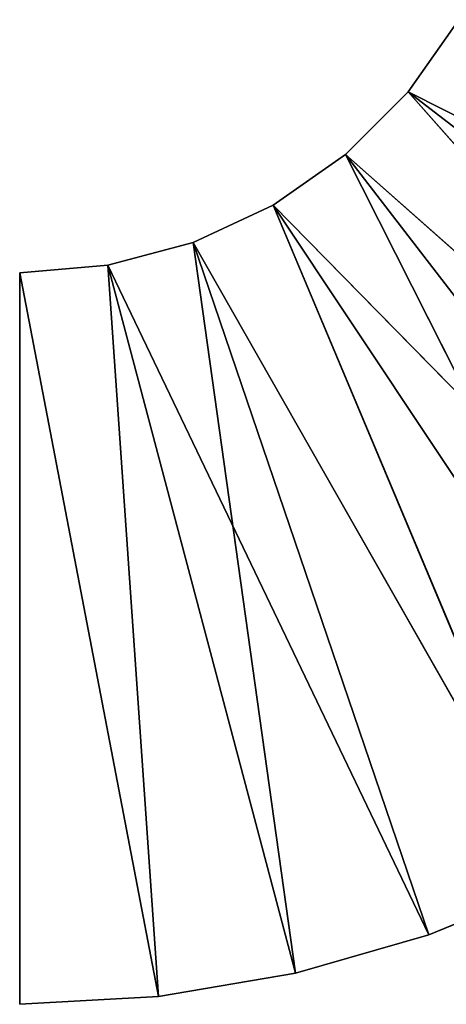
# Model space of a CAD drawing. Extents: x 0 to 63, y 0 to 113.
# Tile 3 of 5: x 28 to 37, y 47 to 69. Entities that reach past the tile are written whole.
import ezdxf

# ---------------------------------------------------------------- set-up
doc = ezdxf.new("R2010")
doc.units = 0
doc.header["$LTSCALE"] = 25.4
doc.layers.get('0').update_dxf_attribs({"color": 13, "linetype": 'CONTINUOUS'})

# ---------------------------------------------------------------- blocks, each defined once
blk = doc.blocks.new('MONO-SURFACE-I-7827-7833_S')
at = {"color": 250}
for p, q in [((57.30221557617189, 56.05186080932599, 116.2978897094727), (49.90269470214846, 41.38494491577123, 116.2978897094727)), ((57.30221557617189, 56.05186080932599, 116.2978897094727), (49.90269470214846, 41.38494491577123, 116.2978897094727)), ((59.81730270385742, 54.26731109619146, 116.2978897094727), (49.90269470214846, 41.38494491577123, 116.2978897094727)), ((59.81730270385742, 54.26731109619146, 116.2978897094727), (49.90269470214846, 41.38494491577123, 116.2978897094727)), ((59.81730270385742, 54.26731109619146, 117.2978897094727), (49.90269470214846, 41.38494491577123, 117.2978897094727)), ((59.81730270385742, 54.26731109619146, 117.2978897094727), (49.90269470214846, 41.38494491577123, 117.2978897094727)), ((62.11677169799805, 52.21238327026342, 116.2978897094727), (49.90269470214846, 41.38494491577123, 116.2978897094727)), ((62.11677169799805, 52.21238327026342, 116.2978897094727), (49.90269470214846, 41.38494491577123, 116.2978897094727)), ((62.11677169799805, 52.21238327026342, 117.2978897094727), (49.90269470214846, 41.38494491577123, 117.2978897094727)), ((62.11677169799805, 52.21238327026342, 117.2978897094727), (49.90269470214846, 41.38494491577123, 117.2978897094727)), ((62.11677169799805, 52.21238327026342, 116.2978897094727), (51.28933334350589, 39.9983062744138, 116.2978897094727)), ((62.11677169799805, 52.21238327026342, 116.2978897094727), (51.28933334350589, 39.9983062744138, 116.2978897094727)), ((51.28933334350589, 39.9983062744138, 117.2978897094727), (62.11677169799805, 52.21238327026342, 117.2978897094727)), ((51.28933334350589, 39.9983062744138, 117.2978897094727), (62.11677169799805, 52.21238327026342, 117.2978897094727)), ((64.17169952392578, 49.91291427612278, 116.2978897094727), (51.28933334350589, 39.9983062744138, 116.2978897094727)), ((64.17169952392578, 49.91291427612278, 116.2978897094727), (51.28933334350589, 39.9983062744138, 116.2978897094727)), ((64.17169952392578, 49.91291427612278, 117.2978897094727), (51.28933334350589, 39.9983062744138, 117.2978897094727)), ((64.17169952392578, 49.91291427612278, 117.2978897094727), (51.28933334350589, 39.9983062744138, 117.2978897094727)), ((64.17169952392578, 49.91291427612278, 116.2978897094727), (52.41411972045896, 38.39194488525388, 116.2978897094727)), ((64.17169952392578, 49.91291427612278, 116.2978897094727), (52.41411972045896, 38.39194488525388, 116.2978897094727)), ((65.9562530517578, 47.39782714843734, 117.2978897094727), (51.28933334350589, 39.9983062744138, 117.2978897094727)), ((65.9562530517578, 47.39782714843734, 117.2978897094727), (51.28933334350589, 39.9983062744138, 117.2978897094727)), ((65.9562530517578, 47.39782714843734, 116.2978897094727), (52.41411972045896, 38.39194488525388, 116.2978897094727)), ((65.9562530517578, 47.39782714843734, 116.2978897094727), (52.41411972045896, 38.39194488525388, 116.2978897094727)), ((65.9562530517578, 47.39782714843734, 117.2978897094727), (52.41411972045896, 38.39194488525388, 117.2978897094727)), ((65.9562530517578, 47.39782714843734, 117.2978897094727), (52.41411972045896, 38.39194488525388, 117.2978897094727)), ((52.41411972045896, 38.39194488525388, 116.2978897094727), (67.44797515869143, 44.69874954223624, 116.2978897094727)), ((52.41411972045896, 38.39194488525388, 116.2978897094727), (67.44797515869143, 44.69874954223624, 116.2978897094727)), ((67.44797515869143, 44.69874954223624, 117.2978897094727), (52.41411972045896, 38.39194488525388, 117.2978897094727)), ((67.44797515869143, 44.69874954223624, 117.2978897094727), (52.41411972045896, 38.39194488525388, 117.2978897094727)), ((67.44797515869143, 44.69874954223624, 116.2978897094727), (53.24287796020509, 36.61467361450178, 116.2978897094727)), ((67.44797515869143, 44.69874954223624, 116.2978897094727), (53.24287796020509, 36.61467361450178, 116.2978897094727)), ((67.44797515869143, 44.69874954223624, 117.2978897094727), (53.24287796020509, 36.61467361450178, 117.2978897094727)), ((67.44797515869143, 44.69874954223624, 117.2978897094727), (53.24287796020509, 36.61467361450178, 117.2978897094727)), ((68.62812805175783, 41.84962081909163, 116.2978897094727), (67.44797515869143, 44.69874954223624, 116.2978897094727)), ((67.44797515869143, 44.69874954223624, 116.2978897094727), (68.62812805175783, 41.84962081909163, 117.2978897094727)), ((67.44797515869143, 44.69874954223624, 116.2978897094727), (68.62812805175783, 41.84962081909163, 117.2978897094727)), ((67.44797515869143, 44.69874954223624, 117.2978897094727), (68.62812805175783, 41.84962081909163, 117.2978897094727)), ((68.62812805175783, 41.84962081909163, 116.2978897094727), (67.44797515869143, 44.69874954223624, 116.2978897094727)), ((67.44797515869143, 44.69874954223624, 117.2978897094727), (68.62812805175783, 41.84962081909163, 117.2978897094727)), ((49.90269470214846, 41.38494491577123, 116.2978897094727), (48.29633331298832, 42.50973129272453, 116.2978897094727)), ((48.29633331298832, 42.50973129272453, 117.2978897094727), (49.90269470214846, 41.38494491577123, 117.2978897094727)), ((49.90269470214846, 41.38494491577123, 117.2978897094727), (48.29633331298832, 42.50973129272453, 116.2978897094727)), ((49.90269470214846, 41.38494491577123, 116.2978897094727), (48.29633331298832, 42.50973129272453, 116.2978897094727)), ((49.90269470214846, 41.38494491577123, 117.2978897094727), (48.29633331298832, 42.50973129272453, 116.2978897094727)), ((48.29633331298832, 42.50973129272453, 117.2978897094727), (49.90269470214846, 41.38494491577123, 117.2978897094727)), ((68.62812805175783, 41.84962081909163, 116.2978897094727), (53.24287796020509, 36.61467361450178, 116.2978897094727)), ((68.62812805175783, 41.84962081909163, 116.2978897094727), (53.24287796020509, 36.61467361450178, 116.2978897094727)), ((68.62812805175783, 41.84962081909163, 117.2978897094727), (53.24287796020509, 36.61467361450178, 117.2978897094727)), ((68.62812805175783, 41.84962081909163, 117.2978897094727), (53.24287796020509, 36.61467361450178, 117.2978897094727)), ((68.62812805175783, 41.84962081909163, 116.2978897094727), (53.75041961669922, 34.720489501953, 116.2978897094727)), ((68.62812805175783, 41.84962081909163, 116.2978897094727), (53.75041961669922, 34.720489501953, 116.2978897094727)), ((69.48184967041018, 38.88627243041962, 116.2978897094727), (68.62812805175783, 41.84962081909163, 116.2978897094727)), ((68.62812805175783, 41.84962081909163, 116.2978897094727), (69.48184967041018, 38.88627243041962, 117.2978897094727)), ((68.62812805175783, 41.84962081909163, 116.2978897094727), (69.48184967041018, 38.88627243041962, 117.2978897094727)), ((68.62812805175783, 41.84962081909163, 116.2978897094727), (68.62812805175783, 41.84962081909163, 117.2978897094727)), ((68.62812805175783, 41.84962081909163, 117.2978897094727), (69.48184967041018, 38.88627243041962, 117.2978897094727)), ((68.62812805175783, 41.84962081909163, 116.2978897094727), (68.62812805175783, 41.84962081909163, 117.2978897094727)), ((69.48184967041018, 38.88627243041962, 116.2978897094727), (68.62812805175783, 41.84962081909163, 116.2978897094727)), ((68.62812805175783, 41.84962081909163, 117.2978897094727), (69.48184967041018, 38.88627243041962, 117.2978897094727)), ((51.28933334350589, 39.9983062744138, 116.2978897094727), (49.90269470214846, 41.38494491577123, 116.2978897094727)), ((49.90269470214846, 41.38494491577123, 117.2978897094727), (51.28933334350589, 39.9983062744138, 117.2978897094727)), ((51.28933334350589, 39.9983062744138, 117.2978897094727), (49.90269470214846, 41.38494491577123, 116.2978897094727)), ((51.28933334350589, 39.9983062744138, 116.2978897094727), (49.90269470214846, 41.38494491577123, 116.2978897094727)), ((51.28933334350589, 39.9983062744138, 117.2978897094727), (49.90269470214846, 41.38494491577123, 116.2978897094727)), ((49.90269470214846, 41.38494491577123, 117.2978897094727), (51.28933334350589, 39.9983062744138, 117.2978897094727)), ((49.90269470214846, 41.38494491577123, 117.2978897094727), (49.90269470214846, 41.38494491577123, 116.2978897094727)), ((49.90269470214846, 41.38494491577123, 117.2978897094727), (49.90269470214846, 41.38494491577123, 116.2978897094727)), ((52.41411972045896, 38.39194488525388, 116.2978897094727), (51.28933334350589, 39.9983062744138, 116.2978897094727)), ((51.28933334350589, 39.9983062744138, 117.2978897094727), (52.41411972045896, 38.39194488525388, 117.2978897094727)), ((52.41411972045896, 38.39194488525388, 117.2978897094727), (51.28933334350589, 39.9983062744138, 116.2978897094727)), ((52.41411972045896, 38.39194488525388, 116.2978897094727), (51.28933334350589, 39.9983062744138, 116.2978897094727)), ((52.41411972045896, 38.39194488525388, 117.2978897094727), (51.28933334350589, 39.9983062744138, 116.2978897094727)), ((51.28933334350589, 39.9983062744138, 117.2978897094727), (52.41411972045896, 38.39194488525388, 117.2978897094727)), ((51.28933334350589, 39.9983062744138, 117.2978897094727), (51.28933334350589, 39.9983062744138, 116.2978897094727)), ((51.28933334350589, 39.9983062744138, 117.2978897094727), (51.28933334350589, 39.9983062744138, 116.2978897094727)), ((69.48184967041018, 38.88627243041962, 117.2978897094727), (53.24287796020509, 36.61467361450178, 117.2978897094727)), ((69.48184967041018, 38.88627243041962, 117.2978897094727), (53.24287796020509, 36.61467361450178, 117.2978897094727)), ((69.48184967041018, 38.88627243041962, 116.2978897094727), (53.75041961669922, 34.720489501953, 116.2978897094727)), ((69.48184967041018, 38.88627243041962, 116.2978897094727), (53.75041961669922, 34.720489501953, 116.2978897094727)), ((69.48184967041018, 38.88627243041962, 117.2978897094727), (53.75041961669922, 34.720489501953, 117.2978897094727)), ((69.48184967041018, 38.88627243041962, 117.2978897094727), (53.75041961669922, 34.720489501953, 117.2978897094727)), ((69.99842071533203, 35.84597015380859, 116.2978897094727), (69.48184967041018, 38.88627243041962, 116.2978897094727)), ((69.48184967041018, 38.88627243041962, 116.2978897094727), (69.99842071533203, 35.84597015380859, 117.2978897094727)), ((69.48184967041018, 38.88627243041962, 116.2978897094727), (69.99842071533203, 35.84597015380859, 117.2978897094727)), ((69.48184967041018, 38.88627243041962, 116.2978897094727), (69.48184967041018, 38.88627243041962, 117.2978897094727)), ((69.48184967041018, 38.88627243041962, 117.2978897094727), (69.99842071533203, 35.84597015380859, 117.2978897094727)), ((69.48184967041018, 38.88627243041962, 116.2978897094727), (69.48184967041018, 38.88627243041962, 117.2978897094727)), ((69.99842071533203, 35.84597015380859, 116.2978897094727), (69.48184967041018, 38.88627243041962, 116.2978897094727)), ((69.48184967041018, 38.88627243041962, 117.2978897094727), (69.99842071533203, 35.84597015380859, 117.2978897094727)), ((53.24287796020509, 36.61467361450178, 116.2978897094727), (52.41411972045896, 38.39194488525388, 116.2978897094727)), ((52.41411972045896, 38.39194488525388, 117.2978897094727), (53.24287796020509, 36.61467361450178, 117.2978897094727)), ((53.24287796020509, 36.61467361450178, 117.2978897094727), (52.41411972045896, 38.39194488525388, 116.2978897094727)), ((53.24287796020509, 36.61467361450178, 116.2978897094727), (52.41411972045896, 38.39194488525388, 116.2978897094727)), ((53.24287796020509, 36.61467361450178, 117.2978897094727), (52.41411972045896, 38.39194488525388, 116.2978897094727)), ((52.41411972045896, 38.39194488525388, 117.2978897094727), (53.24287796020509, 36.61467361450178, 117.2978897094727)), ((52.41411972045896, 38.39194488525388, 117.2978897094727), (52.41411972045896, 38.39194488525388, 116.2978897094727)), ((52.41411972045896, 38.39194488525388, 117.2978897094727), (52.41411972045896, 38.39194488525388, 116.2978897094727)), ((53.75041961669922, 34.720489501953, 116.2978897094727), (53.24287796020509, 36.61467361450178, 116.2978897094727)), ((53.24287796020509, 36.61467361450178, 117.2978897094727), (53.75041961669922, 34.720489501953, 117.2978897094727)), ((53.75041961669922, 34.720489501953, 117.2978897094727), (53.24287796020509, 36.61467361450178, 116.2978897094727)), ((53.75041961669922, 34.720489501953, 116.2978897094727), (53.24287796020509, 36.61467361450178, 116.2978897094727)), ((53.75041961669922, 34.720489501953, 117.2978897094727), (53.24287796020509, 36.61467361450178, 116.2978897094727)), ((53.24287796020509, 36.61467361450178, 117.2978897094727), (53.75041961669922, 34.720489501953, 117.2978897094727)), ((53.24287796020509, 36.61467361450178, 117.2978897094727), (53.24287796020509, 36.61467361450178, 116.2978897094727)), ((53.24287796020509, 36.61467361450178, 117.2978897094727), (53.24287796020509, 36.61467361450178, 116.2978897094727)), ((69.99842071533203, 35.84597015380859, 116.2978897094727), (53.75041961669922, 34.720489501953, 116.2978897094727)), ((69.99842071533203, 35.84597015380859, 116.2978897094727), (53.75041961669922, 34.720489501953, 116.2978897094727)), ((69.99842071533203, 35.84597015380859, 117.2978897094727), (53.75041961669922, 34.720489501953, 117.2978897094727)), ((69.99842071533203, 35.84597015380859, 117.2978897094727), (53.75041961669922, 34.720489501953, 117.2978897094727)), ((69.99842071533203, 35.84597015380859, 116.2978897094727), (53.92133331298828, 32.76694488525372, 116.2978897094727)), ((69.99842071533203, 35.84597015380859, 116.2978897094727), (53.92133331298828, 32.76694488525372, 116.2978897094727)), ((69.99842071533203, 35.84597015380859, 117.2978897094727), (53.92133331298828, 32.76694488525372, 117.2978897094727)), ((69.99842071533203, 35.84597015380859, 117.2978897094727), (53.92133331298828, 32.76694488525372, 117.2978897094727)), ((70.17133331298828, 32.76694488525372, 117.2978897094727), (69.99842071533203, 35.84597015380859, 116.2978897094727)), ((69.99842071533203, 35.84597015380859, 116.2978897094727), (69.99842071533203, 35.84597015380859, 117.2978897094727)), ((69.99842071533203, 35.84597015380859, 117.2978897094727), (70.17133331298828, 32.76694488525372, 117.2978897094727)), ((69.99842071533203, 35.84597015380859, 116.2978897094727), (69.99842071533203, 35.84597015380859, 117.2978897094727)), ((70.17133331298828, 32.76694488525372, 116.2978897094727), (69.99842071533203, 35.84597015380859, 116.2978897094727)), ((70.17133331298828, 32.76694488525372, 117.2978897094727), (69.99842071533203, 35.84597015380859, 116.2978897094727)), ((70.17133331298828, 32.76694488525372, 116.2978897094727), (69.99842071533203, 35.84597015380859, 116.2978897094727)), ((69.99842071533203, 35.84597015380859, 117.2978897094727), (70.17133331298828, 32.76694488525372, 117.2978897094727)), ((53.92133331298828, 32.76694488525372, 116.2978897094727), (53.75041961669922, 34.720489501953, 116.2978897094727)), ((53.75041961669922, 34.720489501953, 117.2978897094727), (53.92133331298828, 32.76694488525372, 117.2978897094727)), ((53.92133331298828, 32.76694488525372, 117.2978897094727), (53.75041961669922, 34.720489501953, 116.2978897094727)), ((53.92133331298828, 32.76694488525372, 116.2978897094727), (53.75041961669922, 34.720489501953, 116.2978897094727)), ((53.92133331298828, 32.76694488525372, 117.2978897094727), (53.75041961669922, 34.720489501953, 116.2978897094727)), ((53.75041961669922, 34.720489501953, 117.2978897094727), (53.92133331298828, 32.76694488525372, 117.2978897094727)), ((53.75041961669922, 34.720489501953, 117.2978897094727), (53.75041961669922, 34.720489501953, 116.2978897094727)), ((53.75041961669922, 34.720489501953, 117.2978897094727), (53.75041961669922, 34.720489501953, 116.2978897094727))]:
    blk.add_line(p, q, dxfattribs=at)
mesh = blk.add_polyface(dxfattribs=at)
corners = [(57.30221557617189, 56.05186080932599, 116.2978897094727), (49.90269470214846, 41.38494491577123, 116.2978897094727), (48.29633331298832, 42.50973129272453, 116.2978897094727)]
mesh.append_faces([[corners[k] for k in face] for face in [(0, 1, 2)]], dxfattribs={"color": 250})
mesh = blk.add_polyface(dxfattribs=at)
corners = [(59.81730270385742, 54.26731109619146, 116.2978897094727), (49.90269470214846, 41.38494491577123, 116.2978897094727), (57.30221557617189, 56.05186080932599, 116.2978897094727)]
mesh.append_faces([[corners[k] for k in face] for face in [(0, 1, 2)]], dxfattribs={"color": 250})
mesh = blk.add_polyface(dxfattribs=at)
corners = [(59.81730270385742, 54.26731109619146, 117.2978897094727), (48.29633331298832, 42.50973129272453, 117.2978897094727), (49.90269470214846, 41.38494491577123, 117.2978897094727)]
mesh.append_faces([[corners[k] for k in face] for face in [(0, 1, 2)]], dxfattribs={"color": 250})
mesh = blk.add_polyface(dxfattribs=at)
corners = [(62.11677169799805, 52.21238327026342, 116.2978897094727), (49.90269470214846, 41.38494491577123, 116.2978897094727), (59.81730270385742, 54.26731109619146, 116.2978897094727)]
mesh.append_faces([[corners[k] for k in face] for face in [(0, 1, 2)]], dxfattribs={"color": 250})
mesh = blk.add_polyface(dxfattribs=at)
corners = [(62.11677169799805, 52.21238327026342, 117.2978897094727), (59.81730270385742, 54.26731109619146, 117.2978897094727), (49.90269470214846, 41.38494491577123, 117.2978897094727)]
mesh.append_faces([[corners[k] for k in face] for face in [(0, 1, 2)]], dxfattribs={"color": 250})
mesh = blk.add_polyface(dxfattribs=at)
corners = [(62.11677169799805, 52.21238327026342, 116.2978897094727), (51.28933334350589, 39.9983062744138, 116.2978897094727), (49.90269470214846, 41.38494491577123, 116.2978897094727)]
mesh.append_faces([[corners[k] for k in face] for face in [(0, 1, 2)]], dxfattribs={"color": 250})
mesh = blk.add_polyface(dxfattribs=at)
corners = [(62.11677169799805, 52.21238327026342, 117.2978897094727), (49.90269470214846, 41.38494491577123, 117.2978897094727), (51.28933334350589, 39.9983062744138, 117.2978897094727)]
mesh.append_faces([[corners[k] for k in face] for face in [(0, 1, 2)]], dxfattribs={"color": 250})
mesh = blk.add_polyface(dxfattribs=at)
corners = [(64.17169952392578, 49.91291427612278, 116.2978897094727), (51.28933334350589, 39.9983062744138, 116.2978897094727), (62.11677169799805, 52.21238327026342, 116.2978897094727)]
mesh.append_faces([[corners[k] for k in face] for face in [(0, 1, 2)]], dxfattribs={"color": 250})
mesh = blk.add_polyface(dxfattribs=at)
corners = [(64.17169952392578, 49.91291427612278, 117.2978897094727), (62.11677169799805, 52.21238327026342, 117.2978897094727), (51.28933334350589, 39.9983062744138, 117.2978897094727)]
mesh.append_faces([[corners[k] for k in face] for face in [(0, 1, 2)]], dxfattribs={"color": 250})
mesh = blk.add_polyface(dxfattribs=at)
corners = [(64.17169952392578, 49.91291427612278, 116.2978897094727), (52.41411972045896, 38.39194488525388, 116.2978897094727), (51.28933334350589, 39.9983062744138, 116.2978897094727)]
mesh.append_faces([[corners[k] for k in face] for face in [(0, 1, 2)]], dxfattribs={"color": 250})
mesh = blk.add_polyface(dxfattribs=at)
corners = [(65.9562530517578, 47.39782714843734, 117.2978897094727), (64.17169952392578, 49.91291427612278, 117.2978897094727), (51.28933334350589, 39.9983062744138, 117.2978897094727)]
mesh.append_faces([[corners[k] for k in face] for face in [(0, 1, 2)]], dxfattribs={"color": 250})
mesh = blk.add_polyface(dxfattribs=at)
corners = [(65.9562530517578, 47.39782714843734, 116.2978897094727), (52.41411972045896, 38.39194488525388, 116.2978897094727), (64.17169952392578, 49.91291427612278, 116.2978897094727)]
mesh.append_faces([[corners[k] for k in face] for face in [(0, 1, 2)]], dxfattribs={"color": 250})
mesh = blk.add_polyface(dxfattribs=at)
corners = [(65.9562530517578, 47.39782714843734, 117.2978897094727), (51.28933334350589, 39.9983062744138, 117.2978897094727), (52.41411972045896, 38.39194488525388, 117.2978897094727)]
mesh.append_faces([[corners[k] for k in face] for face in [(0, 1, 2)]], dxfattribs={"color": 250})
mesh = blk.add_polyface(dxfattribs=at)
corners = [(67.44797515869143, 44.69874954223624, 116.2978897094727), (52.41411972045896, 38.39194488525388, 116.2978897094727), (65.9562530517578, 47.39782714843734, 116.2978897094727)]
mesh.append_faces([[corners[k] for k in face] for face in [(0, 1, 2)]], dxfattribs={"color": 250})
mesh = blk.add_polyface(dxfattribs=at)
corners = [(67.44797515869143, 44.69874954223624, 117.2978897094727), (65.9562530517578, 47.39782714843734, 117.2978897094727), (52.41411972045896, 38.39194488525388, 117.2978897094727)]
mesh.append_faces([[corners[k] for k in face] for face in [(0, 1, 2)]], dxfattribs={"color": 250})
mesh = blk.add_polyface(dxfattribs=at)
corners = [(67.44797515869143, 44.69874954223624, 116.2978897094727), (53.24287796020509, 36.61467361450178, 116.2978897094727), (52.41411972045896, 38.39194488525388, 116.2978897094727)]
mesh.append_faces([[corners[k] for k in face] for face in [(0, 1, 2)]], dxfattribs={"color": 250})
mesh = blk.add_polyface(dxfattribs=at)
corners = [(67.44797515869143, 44.69874954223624, 117.2978897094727), (52.41411972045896, 38.39194488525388, 117.2978897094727), (53.24287796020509, 36.61467361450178, 117.2978897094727)]
mesh.append_faces([[corners[k] for k in face] for face in [(0, 1, 2)]], dxfattribs={"color": 250})
mesh = blk.add_polyface(dxfattribs=at)
corners = [(68.62812805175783, 41.84962081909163, 116.2978897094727), (53.24287796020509, 36.61467361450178, 116.2978897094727), (67.44797515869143, 44.69874954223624, 116.2978897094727)]
mesh.append_faces([[corners[k] for k in face] for face in [(0, 1, 2)]], dxfattribs={"color": 250})
mesh = blk.add_polyface(dxfattribs=at)
corners = [(68.62812805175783, 41.84962081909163, 117.2978897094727), (67.44797515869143, 44.69874954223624, 117.2978897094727), (53.24287796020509, 36.61467361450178, 117.2978897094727)]
mesh.append_faces([[corners[k] for k in face] for face in [(0, 1, 2)]], dxfattribs={"color": 250})
mesh = blk.add_polyface(dxfattribs=at)
corners = [(67.44797515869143, 44.69874954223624, 116.2978897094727), (68.62812805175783, 41.84962081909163, 117.2978897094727), (68.62812805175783, 41.84962081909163, 116.2978897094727)]
mesh.append_faces([[corners[k] for k in face] for face in [(0, 1, 2)]], dxfattribs={"color": 250})
mesh = blk.add_polyface(dxfattribs=at)
corners = [(67.44797515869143, 44.69874954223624, 117.2978897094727), (68.62812805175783, 41.84962081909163, 117.2978897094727), (67.44797515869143, 44.69874954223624, 116.2978897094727)]
mesh.append_faces([[corners[k] for k in face] for face in [(0, 1, 2)]], dxfattribs={"color": 250})
mesh = blk.add_polyface(dxfattribs=at)
corners = [(49.90269470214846, 41.38494491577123, 117.2978897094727), (48.29633331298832, 42.50973129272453, 116.2978897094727), (49.90269470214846, 41.38494491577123, 116.2978897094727)]
mesh.append_faces([[corners[k] for k in face] for face in [(0, 1, 2)]], dxfattribs={"color": 250})
mesh = blk.add_polyface(dxfattribs=at)
corners = [(48.29633331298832, 42.50973129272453, 117.2978897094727), (48.29633331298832, 42.50973129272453, 116.2978897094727), (49.90269470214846, 41.38494491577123, 117.2978897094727)]
mesh.append_faces([[corners[k] for k in face] for face in [(0, 1, 2)]], dxfattribs={"color": 250})
mesh = blk.add_polyface(dxfattribs=at)
corners = [(68.62812805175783, 41.84962081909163, 116.2978897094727), (53.75041961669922, 34.720489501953, 116.2978897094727), (53.24287796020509, 36.61467361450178, 116.2978897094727)]
mesh.append_faces([[corners[k] for k in face] for face in [(0, 1, 2)]], dxfattribs={"color": 250})
mesh = blk.add_polyface(dxfattribs=at)
corners = [(69.48184967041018, 38.88627243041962, 117.2978897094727), (68.62812805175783, 41.84962081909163, 117.2978897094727), (53.24287796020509, 36.61467361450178, 117.2978897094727)]
mesh.append_faces([[corners[k] for k in face] for face in [(0, 1, 2)]], dxfattribs={"color": 250})
mesh = blk.add_polyface(dxfattribs=at)
corners = [(69.48184967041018, 38.88627243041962, 116.2978897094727), (53.75041961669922, 34.720489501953, 116.2978897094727), (68.62812805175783, 41.84962081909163, 116.2978897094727)]
mesh.append_faces([[corners[k] for k in face] for face in [(0, 1, 2)]], dxfattribs={"color": 250})
mesh = blk.add_polyface(dxfattribs=at)
corners = [(68.62812805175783, 41.84962081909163, 116.2978897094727), (69.48184967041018, 38.88627243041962, 117.2978897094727), (69.48184967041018, 38.88627243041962, 116.2978897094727)]
mesh.append_faces([[corners[k] for k in face] for face in [(0, 1, 2)]], dxfattribs={"color": 250})
mesh = blk.add_polyface(dxfattribs=at)
corners = [(68.62812805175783, 41.84962081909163, 117.2978897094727), (69.48184967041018, 38.88627243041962, 117.2978897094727), (68.62812805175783, 41.84962081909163, 116.2978897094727)]
mesh.append_faces([[corners[k] for k in face] for face in [(0, 1, 2)]], dxfattribs={"color": 250})
mesh = blk.add_polyface(dxfattribs=at)
corners = [(51.28933334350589, 39.9983062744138, 117.2978897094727), (49.90269470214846, 41.38494491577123, 116.2978897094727), (51.28933334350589, 39.9983062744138, 116.2978897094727)]
mesh.append_faces([[corners[k] for k in face] for face in [(0, 1, 2)]], dxfattribs={"color": 250})
mesh = blk.add_polyface(dxfattribs=at)
corners = [(49.90269470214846, 41.38494491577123, 116.2978897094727), (51.28933334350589, 39.9983062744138, 117.2978897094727), (49.90269470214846, 41.38494491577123, 117.2978897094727)]
mesh.append_faces([[corners[k] for k in face] for face in [(0, 1, 2)]], dxfattribs={"color": 250})
mesh = blk.add_polyface(dxfattribs=at)
corners = [(51.28933334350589, 39.9983062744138, 116.2978897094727), (52.41411972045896, 38.39194488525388, 116.2978897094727), (52.41411972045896, 38.39194488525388, 117.2978897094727)]
mesh.append_faces([[corners[k] for k in face] for face in [(0, 1, 2)]], dxfattribs={"color": 250})
mesh = blk.add_polyface(dxfattribs=at)
corners = [(51.28933334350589, 39.9983062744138, 116.2978897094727), (52.41411972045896, 38.39194488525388, 117.2978897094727), (51.28933334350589, 39.9983062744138, 117.2978897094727)]
mesh.append_faces([[corners[k] for k in face] for face in [(0, 1, 2)]], dxfattribs={"color": 250})
mesh = blk.add_polyface(dxfattribs=at)
corners = [(69.48184967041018, 38.88627243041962, 117.2978897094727), (53.24287796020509, 36.61467361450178, 117.2978897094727), (53.75041961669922, 34.720489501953, 117.2978897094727)]
mesh.append_faces([[corners[k] for k in face] for face in [(0, 1, 2)]], dxfattribs={"color": 250})
mesh = blk.add_polyface(dxfattribs=at)
corners = [(69.99842071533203, 35.84597015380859, 116.2978897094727), (53.75041961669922, 34.720489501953, 116.2978897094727), (69.48184967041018, 38.88627243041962, 116.2978897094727)]
mesh.append_faces([[corners[k] for k in face] for face in [(0, 1, 2)]], dxfattribs={"color": 250})
mesh = blk.add_polyface(dxfattribs=at)
corners = [(69.99842071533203, 35.84597015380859, 117.2978897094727), (69.48184967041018, 38.88627243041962, 117.2978897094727), (53.75041961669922, 34.720489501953, 117.2978897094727)]
mesh.append_faces([[corners[k] for k in face] for face in [(0, 1, 2)]], dxfattribs={"color": 250})
mesh = blk.add_polyface(dxfattribs=at)
corners = [(69.48184967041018, 38.88627243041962, 116.2978897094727), (69.99842071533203, 35.84597015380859, 117.2978897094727), (69.99842071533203, 35.84597015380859, 116.2978897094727)]
mesh.append_faces([[corners[k] for k in face] for face in [(0, 1, 2)]], dxfattribs={"color": 250})
mesh = blk.add_polyface(dxfattribs=at)
corners = [(69.48184967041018, 38.88627243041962, 117.2978897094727), (69.99842071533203, 35.84597015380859, 117.2978897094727), (69.48184967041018, 38.88627243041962, 116.2978897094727)]
mesh.append_faces([[corners[k] for k in face] for face in [(0, 1, 2)]], dxfattribs={"color": 250})
mesh = blk.add_polyface(dxfattribs=at)
corners = [(52.41411972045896, 38.39194488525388, 116.2978897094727), (53.24287796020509, 36.61467361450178, 116.2978897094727), (53.24287796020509, 36.61467361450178, 117.2978897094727)]
mesh.append_faces([[corners[k] for k in face] for face in [(0, 1, 2)]], dxfattribs={"color": 250})
mesh = blk.add_polyface(dxfattribs=at)
corners = [(52.41411972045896, 38.39194488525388, 116.2978897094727), (53.24287796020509, 36.61467361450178, 117.2978897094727), (52.41411972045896, 38.39194488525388, 117.2978897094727)]
mesh.append_faces([[corners[k] for k in face] for face in [(0, 1, 2)]], dxfattribs={"color": 250})
mesh = blk.add_polyface(dxfattribs=at)
corners = [(53.24287796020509, 36.61467361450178, 116.2978897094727), (53.75041961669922, 34.720489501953, 116.2978897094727), (53.75041961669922, 34.720489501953, 117.2978897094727)]
mesh.append_faces([[corners[k] for k in face] for face in [(0, 1, 2)]], dxfattribs={"color": 250})
mesh = blk.add_polyface(dxfattribs=at)
corners = [(53.24287796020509, 36.61467361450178, 116.2978897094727), (53.75041961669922, 34.720489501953, 117.2978897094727), (53.24287796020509, 36.61467361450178, 117.2978897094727)]
mesh.append_faces([[corners[k] for k in face] for face in [(0, 1, 2)]], dxfattribs={"color": 250})
mesh = blk.add_polyface(dxfattribs=at)
corners = [(69.99842071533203, 35.84597015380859, 116.2978897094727), (53.92133331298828, 32.76694488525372, 116.2978897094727), (53.75041961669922, 34.720489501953, 116.2978897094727)]
mesh.append_faces([[corners[k] for k in face] for face in [(0, 1, 2)]], dxfattribs={"color": 250})
mesh = blk.add_polyface(dxfattribs=at)
corners = [(69.99842071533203, 35.84597015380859, 117.2978897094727), (53.75041961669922, 34.720489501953, 117.2978897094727), (53.92133331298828, 32.76694488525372, 117.2978897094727)]
mesh.append_faces([[corners[k] for k in face] for face in [(0, 1, 2)]], dxfattribs={"color": 250})
mesh = blk.add_polyface(dxfattribs=at)
corners = [(70.17133331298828, 32.76694488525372, 116.2978897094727), (53.92133331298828, 32.76694488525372, 116.2978897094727), (69.99842071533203, 35.84597015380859, 116.2978897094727)]
mesh.append_faces([[corners[k] for k in face] for face in [(0, 1, 2)]], dxfattribs={"color": 250})
mesh = blk.add_polyface(dxfattribs=at)
corners = [(70.17133331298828, 32.76694488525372, 117.2978897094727), (69.99842071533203, 35.84597015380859, 117.2978897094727), (53.92133331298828, 32.76694488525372, 117.2978897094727)]
mesh.append_faces([[corners[k] for k in face] for face in [(0, 1, 2)]], dxfattribs={"color": 250})
mesh = blk.add_polyface(dxfattribs=at)
corners = [(69.99842071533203, 35.84597015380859, 117.2978897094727), (70.17133331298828, 32.76694488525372, 117.2978897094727), (69.99842071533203, 35.84597015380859, 116.2978897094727)]
mesh.append_faces([[corners[k] for k in face] for face in [(0, 1, 2)]], dxfattribs={"color": 250})
mesh = blk.add_polyface(dxfattribs=at)
corners = [(69.99842071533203, 35.84597015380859, 116.2978897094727), (70.17133331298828, 32.76694488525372, 117.2978897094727), (70.17133331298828, 32.76694488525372, 116.2978897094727)]
mesh.append_faces([[corners[k] for k in face] for face in [(0, 1, 2)]], dxfattribs={"color": 250})
mesh = blk.add_polyface(dxfattribs=at)
corners = [(53.75041961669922, 34.720489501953, 116.2978897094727), (53.92133331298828, 32.76694488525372, 116.2978897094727), (53.92133331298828, 32.76694488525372, 117.2978897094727)]
mesh.append_faces([[corners[k] for k in face] for face in [(0, 1, 2)]], dxfattribs={"color": 250})
mesh = blk.add_polyface(dxfattribs=at)
corners = [(53.75041961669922, 34.720489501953, 116.2978897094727), (53.92133331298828, 32.76694488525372, 117.2978897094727), (53.75041961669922, 34.720489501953, 117.2978897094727)]
mesh.append_faces([[corners[k] for k in face] for face in [(0, 1, 2)]], dxfattribs={"color": 250})
blk = doc.blocks.new('GRUPUJ_2')
at = {"color": 0, "rotation": 269.9999999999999}
blk.add_blockref('MONO-SURFACE-I-7827-7833_S', (-5.231396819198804, 117.5144660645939, -2.344002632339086), dxfattribs=at)

msp = doc.modelspace()

# ---------------------------------------------------------------- block references
at = {"color": 0}
msp.add_blockref('GRUPUJ_2', (0, 0), dxfattribs=at)

doc.saveas('drawing.dxf')
